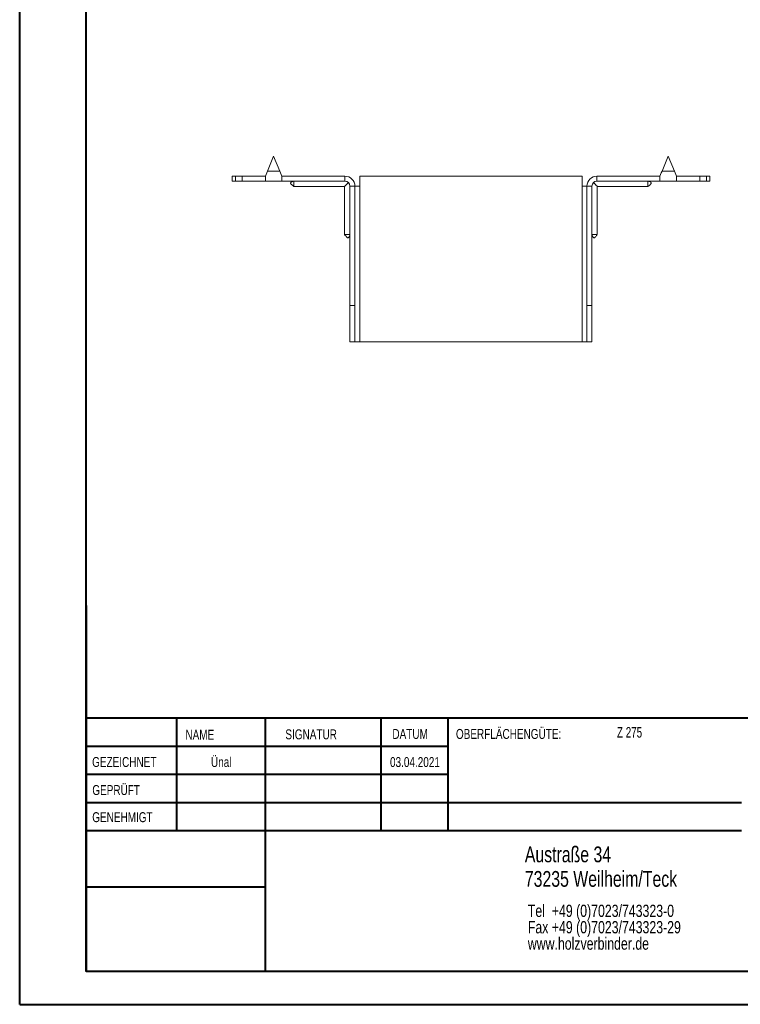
# Model space of a CAD drawing. Header units: millimetres. Extents: x 0 to 210, y 0 to 297.
# Tile 1 of 6: x 0 to 109, y 0 to 149. Entities that reach past the tile are written whole.
import ezdxf

# ---------------------------------------------------------------- set-up
doc = ezdxf.new("R2010")
doc.units = ezdxf.units.MM
doc.styles.add('SLDTEXTSTYLE0', font='TXT', dxfattribs={"width": 0.75})
doc.styles.add('SLDTEXTSTYLE2', font='TXT', dxfattribs={"width": 0.7})

# ---------------------------------------------------------------- blocks, each defined once
blk = doc.blocks.new('SW_NOTE_0')
at = {"color": 0, "linetype": 'Continuous', "lineweight": 0, "char_height": 1.8521, "attachment_point": 1, "style": 'SLDTEXTSTYLE0'}
for s, insert in [('Tel  +49 (0)7023/743323-0', (0, 2.39)), ('Fax +49 (0)7023/743323-29', (0, -0.08)), ('www.holzverbinder.de', (0, -2.55))]:
    blk.add_mtext(s, dxfattribs=dict(at, insert=insert))

msp = doc.modelspace()

# ---------------------------------------------------------------- linework, layer by layer
at = {"color": 7, "linetype": 'Continuous', "lineweight": 40}
for p, q in [((0.08, 0.21), (0.08, 297.21)), ((10.08, 5.21), (10.08, 292.21)), ((10.11, 60.37), (10.11, 5.12)), ((205.08, 43.37), (10.11, 43.37)), ((23.71, 43.37), (23.71, 26.37)), ((37.1, 43.37), (37.1, 5.12)), ((54.51, 43.37), (54.51, 26.37)), ((64.71, 26.37), (64.71, 43.37)), ((64.71, 39.1), (10.11, 39.1)), ((64.71, 34.87), (10.11, 34.87)), ((108.91, 30.62), (10.11, 30.62)), ((108.91, 26.37), (10.11, 26.37)), ((37.1, 17.87), (10.11, 17.87)), ((10.11, 13.71), (10.08, 13.71)), ((10.11, 9.46), (10.08, 9.46)), ((10.08, 5.21), (205.08, 5.21)), ((0.08, 0.21), (210.08, 0.21))]:
    msp.add_line(p, q, dxfattribs=at)
at = {"color": 7, "linetype": 'Continuous', "lineweight": 15}
for p, q in [((38.37, 128.12), (37.44, 125.87)), ((39.31, 125.87), (38.37, 128.12)), ((97.87, 128.12), (96.94, 125.87)), ((98.81, 125.87), (97.87, 128.12)), ((32.12, 125.12), (32.12, 124.37)), ((32.12, 125.12), (32.62, 125.12)), ((32.62, 125.12), (32.62, 124.37)), ((32.62, 125.12), (33.62, 125.12)), ((33.62, 124.37), (33.62, 125.12)), ((37.12, 125.12), (33.62, 125.12)), ((37.12, 125.12), (37.12, 124.37)), ((37.44, 125.87), (39.31, 125.87)), ((39.62, 124.37), (39.62, 125.12)), ((49.12, 125.12), (39.62, 125.12)), ((49.12, 124.37), (49.12, 125.12)), ((51.37, 123.62), (51.37, 125.12)), ((84.87, 125.12), (51.37, 125.12)), ((84.87, 125.12), (84.87, 123.62)), ((87.12, 124.37), (87.12, 125.12)), ((87.12, 125.12), (96.62, 125.12)), ((96.62, 125.12), (96.62, 124.37)), ((96.94, 125.87), (98.81, 125.87)), ((99.12, 124.37), (99.12, 125.12)), ((99.12, 125.12), (102.62, 125.12)), ((102.62, 124.37), (102.62, 125.12)), ((102.62, 125.12), (103.62, 125.12)), ((103.62, 124.37), (103.62, 125.12)), ((103.62, 125.12), (104.12, 125.12)), ((104.12, 124.37), (104.12, 125.12)), ((32.62, 124.37), (32.12, 124.37)), ((33.62, 124.37), (32.62, 124.37)), ((37.12, 124.37), (33.62, 124.37)), ((37.12, 124.37), (39.62, 124.37)), ((49.12, 124.37), (39.62, 124.37)), ((41.42, 123.57), (49.07, 123.57)), ((49.07, 123.57), (49.07, 116.31)), ((49.87, 123.62), (50.62, 123.62)), ((49.87, 105.62), (49.87, 123.62)), ((50.62, 105.62), (50.62, 123.62)), ((50.62, 123.62), (51.37, 123.62)), ((51.37, 100.12), (51.37, 123.62)), ((84.87, 123.62), (84.87, 100.12)), ((84.87, 123.62), (85.62, 123.62)), ((86.37, 123.62), (85.62, 123.62)), ((85.62, 105.62), (85.62, 123.62)), ((86.37, 105.62), (86.37, 123.62)), ((87.12, 124.37), (96.62, 124.37)), ((87.17, 123.57), (94.82, 123.57)), ((87.17, 116.31), (87.17, 123.57)), ((96.62, 124.37), (99.12, 124.37)), ((99.12, 124.37), (102.62, 124.37)), ((103.62, 124.37), (102.62, 124.37)), ((104.12, 124.37), (103.62, 124.37)), ((50.62, 105.62), (49.87, 105.62)), ((49.87, 100.12), (49.87, 105.62)), ((50.62, 100.12), (50.62, 105.62)), ((85.62, 105.62), (86.37, 105.62)), ((85.62, 100.12), (85.62, 105.62)), ((86.37, 100.12), (86.37, 105.62)), ((49.87, 100.12), (50.62, 100.12)), ((50.62, 100.12), (51.37, 100.12)), ((84.87, 100.12), (51.37, 100.12)), ((84.87, 100.12), (85.62, 100.12)), ((85.62, 100.12), (86.37, 100.12))]:
    msp.add_line(p, q, dxfattribs=at)
at = {"color": 7, "linetype": 'Continuous', "lineweight": 0}
for p, q in [((64.71, 39.12), (10.11, 39.12)), ((23.71, 5.21), (23.71, 5.12)), ((54.51, 5.21), (54.51, 5.12))]:
    msp.add_line(p, q, dxfattribs=at)
at = {"color": 7, "linetype": 'Continuous', "lineweight": 15, "flags": 128}
for points in [[(37.44, 125.87), (37.33, 125.61), (37.22, 125.36), (37.12, 125.12)], [(39.62, 125.12), (39.52, 125.36), (39.42, 125.61), (39.31, 125.87)], [(96.94, 125.87), (96.83, 125.61), (96.72, 125.36), (96.62, 125.12)], [(99.12, 125.12), (99.02, 125.36), (98.92, 125.61), (98.81, 125.87)], [(49.07, 123.57), (49.09, 123.59), (49.14, 123.64), (49.23, 123.73), (49.35, 123.84), (49.49, 123.99), (49.65, 124.15)], [(86.59, 124.15), (86.76, 123.99), (86.9, 123.84), (87.02, 123.73), (87.1, 123.64), (87.16, 123.59), (87.17, 123.57)]]:
    msp.add_lwpolyline(points, dxfattribs=at)
at = {"color": 7, "linetype": 'Continuous', "lineweight": 15}
for centre, radius, start, end in [((49.12, 123.62), 1.5, 0, 90), ((87.12, 123.62), 1.5, 90, 180), ((49.12, 123.62), 0.75, 0, 90), ((87.12, 123.62), 0.75, 90, 180)]:
    msp.add_arc(centre, radius, start, end, dxfattribs=at)
for points, knots in [([(41.42, 124.37), (41.3, 124.33), (41.14, 124.27), (40.97, 124.17), (40.93, 124.1), (40.92, 124.07), (40.92, 124.03), (40.94, 123.99), (41, 123.91), (41.18, 123.78), (41.33, 123.65), (41.43, 123.56)], [0, 0, 0, 0, 0.285501, 0.392615, 0.433608, 0.452355, 0.471039, 0.511905, 0.562272, 0.695299, 1, 1, 1, 1]), ([(41.42, 124.37), (41.42, 124.29), (41.42, 124.1), (41.42, 123.83), (41.42, 123.64), (41.42, 123.56), (41.42, 123.58), (41.42, 123.58)], [0, 0, 0, 0, 0.176998, 0.437531, 0.698075, 0.958617, 1, 1, 1, 1]), ([(94.82, 123.56), (94.9, 123.64), (95.03, 123.75), (95.21, 123.88), (95.3, 123.96), (95.32, 124.03), (95.32, 124.07), (95.32, 124.1), (95.29, 124.15), (95.14, 124.27), (94.97, 124.32), (94.82, 124.37)], [0, 0, 0, 0, 0.256732, 0.38695, 0.489174, 0.528771, 0.547317, 0.566204, 0.608674, 0.662214, 1, 1, 1, 1]), ([(94.82, 124.37), (94.82, 124.29), (94.82, 124.1), (94.82, 123.83), (94.82, 123.64), (94.82, 123.56), (94.82, 123.58), (94.82, 123.58)], [0, 0, 0, 0, 0.176998, 0.437531, 0.698075, 0.958617, 1, 1, 1, 1]), ([(49.06, 116.31), (49.14, 116.23), (49.26, 116.1), (49.38, 115.92), (49.47, 115.83), (49.53, 115.81), (49.57, 115.81), (49.6, 115.81), (49.65, 115.84), (49.77, 115.99), (49.83, 116.16), (49.87, 116.31)], [0, 0, 0, 0, 0.25673, 0.386951, 0.489173, 0.528771, 0.547318, 0.566204, 0.608673, 0.662213, 1, 1, 1, 1]), ([(49.08, 116.31), (49.09, 116.31), (49.1, 116.31), (49.26, 116.31), (49.48, 116.31), (49.7, 116.31), (49.81, 116.31), (49.87, 116.31)], [0, 0, 0, 0, 0.217784, 0.478085, 0.738382, 0.867315, 1, 1, 1, 1]), ([(86.37, 116.31), (86.41, 116.19), (86.47, 116.02), (86.58, 115.86), (86.64, 115.81), (86.68, 115.81), (86.71, 115.81), (86.76, 115.82), (86.84, 115.89), (86.97, 116.06), (87.09, 116.21), (87.18, 116.31)], [0, 0, 0, 0, 0.2855016, 0.3926152, 0.4336082, 0.4523545, 0.4710401, 0.5119057, 0.5622727, 0.6953004, 1, 1, 1, 1]), ([(87.16, 116.31), (87.16, 116.31), (87.15, 116.31), (86.98, 116.31), (86.76, 116.31), (86.55, 116.31), (86.43, 116.31), (86.37, 116.31)], [0, 0, 0, 0, 0.217784, 0.478085, 0.738382, 0.867315, 1, 1, 1, 1])]:
    msp.add_open_spline(points, degree=3, knots=knots, dxfattribs=at)

# ---------------------------------------------------------------- block references
at = {"color": 7, "linetype": 'Continuous', "lineweight": 0}
msp.add_blockref('SW_NOTE_0', (76.7, 12.85), dxfattribs=at)

# ---------------------------------------------------------------- texts
for s, insert, char_height, attachment_point, style in [('NAME', (25.07, 41.62), 1.5, 1, 'SLDTEXTSTYLE0'), ('SIGNATUR', (40.14, 41.68), 1.5, 1, 'SLDTEXTSTYLE0'), ('DATUM', (56.28, 41.74), 1.5, 1, 'SLDTEXTSTYLE0'), ('OBERFLÄCHENGÜTE:', (65.86, 41.74), 1.5, 1, 'SLDTEXTSTYLE0'), ('Z 275', (90.14, 42.03), 1.587, 1, 'SLDTEXTSTYLE2'), ('GEZEICHNET', (11, 37.51), 1.5, 1, 'SLDTEXTSTYLE0'), ('Ünal', (30.47, 37.5), 1.499, 2, 'SLDTEXTSTYLE0'), ('03.04.2021', (59.68, 37.5), 1.499, 2, 'SLDTEXTSTYLE0'), ('GEPRÜFT', (11.03, 33.28), 1.5, 1, 'SLDTEXTSTYLE0'), ('GENEHMIGT', (11.02, 29.19), 1.5, 1, 'SLDTEXTSTYLE0'), ('Austraße 34', (76.25, 24.02), 2.3813, 1, 'SLDTEXTSTYLE0'), ('73235 Weilheim/Teck', (76.25, 20.32), 2.3813, 1, 'SLDTEXTSTYLE0')]:
    msp.add_mtext(s, dxfattribs=dict(at, insert=insert, char_height=char_height, attachment_point=attachment_point, style=style))

doc.saveas('drawing.dxf')
